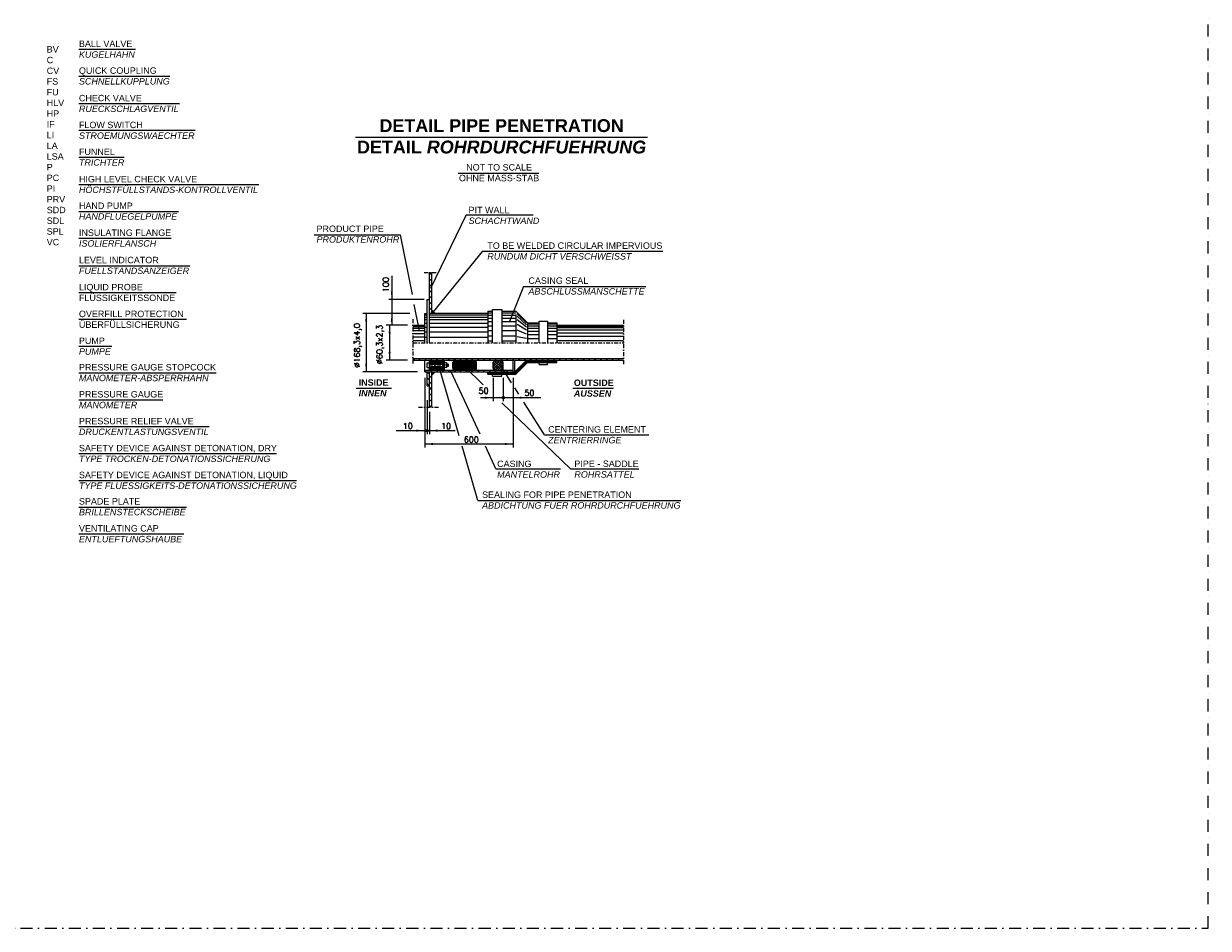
# Model space of a CAD drawing. Header units: inches. Extents: x -1548 to 30345, y -12744 to 2311.
# Tile 21 of 33: x 22970 to 30345, y -12744 to -7111. Entities that reach past the tile are written whole.
import ezdxf
from ezdxf.enums import TextEntityAlignment as Align

# ---------------------------------------------------------------- set-up
doc = ezdxf.new("R2010")
doc.units = ezdxf.units.IN
doc.header["$MEASUREMENT"] = 0
doc.linetypes.add('DASHDOT', pattern=[1, 0.5, -0.25, 0, -0.25])
doc.layers.get('0').update_dxf_attribs({"linetype": 'CONTINUOUS'})
for name, color, linetype in [('11', 7, 'CONTINUOUS'), ('17', 7, 'CONTINUOUS'), ('41', 7, 'CONTINUOUS'), ('44', 7, 'CONTINUOUS'), ('8', 7, 'CONTINUOUS')]:
    doc.layers.add(name, color=color, linetype=linetype)
doc.styles.add('ROMANS', font='ROMANS', dxfattribs={"height": 0.2})

msp = doc.modelspace()

# ---------------------------------------------------------------- hatches: boundary and pattern name
at = {"linetype": 'Continuous', "ltscale": 100}
h = msp.add_hatch(dxfattribs=at)
h.set_pattern_fill('ANSI32', color=256, scale=2.91334, style=0)
h.set_pattern_definition([(45, (17108.9712, 3176.2312), (-0.77251583, 0.77251583), []), (45, (17109.4862, 3176.2312), (-0.77251583, 0.77251583), [])])
h.paths.add_polyline_path([(25653.5, -9206.9), (25642.6, -9217.8), (25642.6, -9257.9), (25653.5, -9268.8), (25777.3, -9268.8), (25788.2, -9257.9), (25788.2, -9217.8), (25777.3, -9206.9)])

# ---------------------------------------------------------------- linework, layer by layer
at = {"linetype": 'Continuous'}
for p, q in [((23313.9, -7270.1), (23666.5, -7270.1)), ((23313.9, -7437), (23879.9, -7437)), ((23313.9, -7608.2), (23939.4, -7608.2)), ((23313.9, -7775.2), (24038, -7775.2)), ((25036.6, -7816.9), (26853.9, -7816.9)), ((23313.9, -7942.2), (23595.3, -7942.2)), ((25675.8, -8041.6), (26177.1, -8041.6)), ((23313.9, -8113.4), (24433.3, -8113.4)), ((23313.9, -8280.3), (23933.5, -8280.3)), ((23313.9, -8447.3), (23888.7, -8447.3)), ((23313.9, -8618.1), (24004.7, -8618.1)), ((23313.9, -8785.1), (23919.8, -8785.1)), ((23313.9, -8952), (23983.2, -8952)), ((23313.9, -9119), (23518.5, -9119)), ((23313.9, -9285.9), (24167.7, -9285.9)), ((25715.5, -9248.2), (25830.8, -9359.1)), ((23313.9, -9452.9), (23836.6, -9452.9)), ((25947.5, -9471.3), (26374.8, -9882.2)), ((23313.9, -9619.9), (24124, -9619.9)), ((23313.9, -9787.7), (24544.5, -9787.7)), ((26374.8, -9882.2), (26800.6, -9882.2)), ((23313.9, -9954.7), (24667.7, -9954.7)), ((23313.9, -10121.6), (23984.2, -10121.6)), ((23313.9, -10288.6), (23966.4, -10288.6))]:
    msp.add_line(p, q, dxfattribs=at)
at = {"layer": '17', "color": 3, "linetype": 'DASHDOT', "lineweight": 5, "ltscale": 150}
msp.add_lwpolyline([(15745.7, -12743.9), (30345.4, -12743.9), (30345.4, 2311), (15745.7, 2311)], close=True, dxfattribs=at)
at = {"layer": '41', "color": 7, "linetype": 'Continuous', "ltscale": 150}
for p, q in [((25261.6, -8681.1), (25261.6, -8988.4)), ((25462.9, -8828.1), (25243.4, -8828.1)), ((25355.2, -8915.5), (25243.4, -8915.5))]:
    msp.add_line(p, q, dxfattribs=at)
for points in [[(25268, -8777.2), (25261.6, -8828.1), (25255.2, -8777.2)], [(25096, -8966.5), (25102.4, -8915.5), (25108.7, -8966.5)], [(25255.2, -8966.5), (25261.6, -8915.5), (25268, -8966.5)], [(25241.7, -9039.4), (25248, -8988.4), (25254.4, -9039.4)], [(25254.4, -9155.9), (25248, -9206.9), (25241.7, -9155.9)], [(25108.7, -9228.7), (25102.4, -9279.7), (25096, -9228.7)], [(25842.9, -9433.6), (25893.9, -9440), (25842.9, -9446.3)], [(26068.7, -9446.3), (26017.7, -9440), (26068.7, -9433.6)], [(25415.5, -9638.5), (25466.5, -9644.9), (25415.5, -9651.3)], [(25546.6, -9651.3), (25495.7, -9644.9), (25546.6, -9638.5)], [(25517.5, -9734.6), (25466.5, -9728.2), (25517.5, -9721.8)], [(25966.7, -9734.6), (26017.7, -9728.2), (25966.7, -9721.8)]]:
    msp.add_solid(points, dxfattribs=at)
at = {"layer": '44', "linetype": 'Continuous', "ltscale": 150}
for p, q in [((25725.3, -8302.3), (25501.9, -8759.2)), ((25725.3, -8302.3), (26141.2, -8302.3)), ((24778.4, -8426.1), (25313, -8426.1)), ((25313, -8426.1), (25388.1, -8796.9)), ((25827.2, -8528.1), (25518.3, -8905.9)), ((25827.2, -8528.1), (26949.1, -8528.1)), ((26082.1, -8746.6), (25994.7, -8965.1)), ((26082.1, -8746.6), (26844.3, -8746.6)), ((25433.9, -9023.4), (25400.8, -8860)), ((25556, -9254.9), (25679.7, -9676.3)), ((25811.1, -9668.1), (25629.2, -9273.8)), ((25929.2, -9227.3), (26005.6, -9346.8)), ((25040.6, -9380.3), (25259.1, -9380.3)), ((26025.8, -9378.4), (26051.4, -9418.4)), ((26388, -9380.3), (26643, -9380.3)), ((26213.2, -9671.6), (26083.3, -9468.4)), ((26213.2, -9671.6), (26861.5, -9671.6)), ((25798.1, -10079.5), (25699.3, -9742.8)), ((25910.2, -9882.8), (25845.6, -9742.8)), ((25910.2, -9882.8), (26311.2, -9882.8))]:
    msp.add_line(p, q, dxfattribs=at)
at = {"layer": '44', "color": 7, "linetype": 'DASHDOT', "ltscale": 50}
for p, q in [((25463.2, -8660.6), (25541.5, -8660.6)), ((25393.7, -8951.9), (25393.7, -9248.1)), ((26704.7, -8955.3), (26704.7, -9242.6)), ((25393.7, -9097.6), (26704.7, -9097.6)), ((25617.7, -9237.8), (25474.6, -9237.8)), ((25428, -9499.2), (25551.6, -9499.2))]:
    msp.add_line(p, q, dxfattribs=at)
at = {"layer": '44', "color": 7, "linetype": 'Continuous', "ltscale": 150}
for p, q in [((25495.7, -9097.6), (25495.7, -8660.6)), ((25510.2, -8660.6), (25495.7, -8675.2)), ((25510.2, -8697), (25495.7, -8711.6)), ((25510.2, -8915.5), (25510.2, -8660.6)), ((25510.2, -8733.5), (25495.7, -8748)), ((25510.2, -8769.9), (25495.7, -8784.4)), ((25481.1, -9097.6), (25481.1, -8828.1)), ((25481.1, -8828.1), (25495.7, -8828.1)), ((25510.2, -8806.3), (25495.7, -8820.9)), ((25510.2, -8842.7), (25495.7, -8857.3)), ((25373.4, -8915.5), (25080.5, -8915.5)), ((25102.4, -8915.5), (25102.4, -9279.7)), ((25466.5, -8915.5), (25481.1, -8915.5)), ((25466.5, -9097.6), (25466.5, -8915.5)), ((25510.2, -8879.1), (25495.7, -8893.7)), ((25859.8, -8915.5), (25495.7, -8915.5)), ((25510.2, -8894.9), (25530.8, -8915.5)), ((25510.2, -8900.1), (25525.7, -8915.5)), ((25510.2, -8905.2), (25520.5, -8915.5)), ((25510.2, -8910.4), (25515.4, -8915.5)), ((25859.8, -8901), (25859.8, -9097.6)), ((25859.8, -8901), (25889, -8901)), ((25859.8, -8911.9), (25889, -8911.9)), ((25889, -9097.6), (25889, -8890.1)), ((25889, -8890.1), (25947.2, -8890.1)), ((25947.2, -8890.1), (25947.2, -9097.6)), ((25947.2, -8901), (26034.6, -8901)), ((25947.2, -8911.9), (26034.6, -8911.9)), ((26034.6, -8901), (26107.5, -8973.8)), ((26034.6, -8922.1), (26034.6, -9097.6)), ((26100.2, -8974.2), (26041.9, -8918.8)), ((25359.7, -8988.4), (25226.2, -8988.4)), ((25248, -8988.4), (25248, -9206.9)), ((25393.7, -8988.4), (25466.5, -8988.4)), ((25393.7, -8995.7), (25466.5, -8995.7)), ((25481.1, -8926.5), (25466.5, -8926.5)), ((25481.1, -8941), (25466.5, -8941)), ((25481.1, -8955.6), (25466.5, -8955.6)), ((25481.1, -8977.5), (25466.5, -8977.5)), ((25859.8, -8926.5), (25495.7, -8926.5)), ((25859.8, -8941), (25495.7, -8941)), ((25859.8, -8955.6), (25495.7, -8955.6)), ((25859.8, -8977.5), (25495.7, -8977.5)), ((25859.8, -8926.5), (25889, -8926.5)), ((25859.8, -8944.7), (25889, -8944.7)), ((25859.8, -8966.5), (25889, -8966.5)), ((25859.8, -8992), (25889, -8992)), ((25947.2, -8926.5), (26034.6, -8926.5)), ((25947.2, -8944.7), (26034.6, -8944.7)), ((25947.2, -8966.5), (26034.6, -8966.5)), ((25947.2, -8992), (26034.6, -8992)), ((26100.2, -8985.5), (26041.9, -8933)), ((26100.2, -9001), (26041.9, -8956.1)), ((26100.2, -9020.3), (26041.9, -8984.5)), ((26107.5, -8973.8), (26180.3, -8973.8)), ((26107.5, -8978.5), (26107.5, -9097.6)), ((26107.5, -8981.1), (26180.3, -8981.1)), ((26107.5, -8992), (26180.3, -8992)), ((26180.3, -8962.9), (26231.3, -8962.9)), ((26180.3, -9097.6), (26180.3, -8962.9)), ((26231.3, -8962.9), (26231.3, -9097.6)), ((26231.3, -8973.8), (26289.6, -8973.8)), ((26231.3, -8981.1), (26289.6, -8981.1)), ((26231.3, -8992), (26289.6, -8992)), ((26289.6, -8973.8), (26289.6, -9097.6)), ((26289.6, -8988.4), (26704.7, -8988.4)), ((26289.6, -8995.7), (26704.7, -8995.7)), ((25393.7, -9006.6), (25466.5, -9006.6)), ((25393.7, -9021.2), (25466.5, -9021.2)), ((25393.7, -9039.4), (25466.5, -9039.4)), ((25393.7, -9061.2), (25466.5, -9061.2)), ((25481.1, -9002.9), (25466.5, -9002.9)), ((25481.1, -9032.1), (25466.5, -9032.1)), ((25481.1, -9064.9), (25466.5, -9064.9)), ((25859.8, -9002.9), (25495.7, -9002.9)), ((25859.8, -9032.1), (25495.7, -9032.1)), ((25859.8, -9064.9), (25495.7, -9064.9)), ((25859.8, -9021.2), (25889, -9021.2)), ((25859.8, -9053.9), (25889, -9053.9)), ((25947.2, -9021.2), (26034.6, -9021.2)), ((25947.2, -9053.9), (26034.6, -9053.9)), ((26100.2, -9043.6), (26041.9, -9019.2)), ((26100.2, -9070.9), (26041.9, -9061.3)), ((26107.5, -9006.6), (26180.3, -9006.6)), ((26107.5, -9024.8), (26180.3, -9024.8)), ((26107.5, -9046.6), (26180.3, -9046.6)), ((26231.3, -9006.6), (26289.6, -9006.6)), ((26231.3, -9024.8), (26289.6, -9024.8)), ((26231.3, -9046.6), (26289.6, -9046.6)), ((26289.6, -9002.9), (26704.7, -9002.9)), ((26289.6, -9017.5), (26704.7, -9017.5)), ((26289.6, -9035.7), (26704.7, -9035.7)), ((26289.6, -9057.6), (26704.7, -9057.6)), ((25393.7, -9083.1), (25466.5, -9083.1)), ((25859.8, -9086.7), (25889, -9086.7)), ((25947.2, -9086.7), (26034.6, -9086.7)), ((26107.5, -9072.1), (26180.3, -9072.1)), ((26231.3, -9072.1), (26289.6, -9072.1)), ((26289.6, -9083.1), (26704.7, -9083.1)), ((25359.7, -9206.9), (25226.2, -9206.9)), ((25393.7, -9206.9), (25404.6, -9196)), ((25393.7, -9196), (26704.7, -9196)), ((25393.7, -9206.9), (26704.7, -9206.9)), ((25430.1, -9206.9), (25441, -9196)), ((25466.5, -9206.9), (25477.5, -9196)), ((25466.5, -9279.7), (25466.5, -9206.9)), ((25495.7, -9268.8), (25495.7, -9206.9)), ((25495.7, -9208.7), (25590.3, -9208.7)), ((25495.7, -9213.1), (25590.3, -9213.1)), ((25495.7, -9217.4), (25590.3, -9217.4)), ((25502.9, -9206.9), (25513.9, -9196)), ((25539.4, -9206.9), (25550.3, -9196)), ((25575.8, -9206.9), (25586.7, -9196)), ((25590.3, -9268.8), (25590.3, -9206.9)), ((25612.2, -9206.9), (25623.1, -9196)), ((25642.6, -9217.8), (25653.5, -9206.9)), ((25642.6, -9257.9), (25642.6, -9217.8)), ((25648.6, -9206.9), (25659.5, -9196)), ((25685, -9206.9), (25696, -9196)), ((25721.4, -9206.9), (25732.4, -9196)), ((25757.9, -9206.9), (25768.8, -9196)), ((25788.2, -9217.8), (25777.3, -9206.9)), ((25788.2, -9257.9), (25788.2, -9217.8)), ((25794.3, -9206.9), (25805.2, -9196)), ((25830.7, -9206.9), (25841.6, -9196)), ((25867.1, -9206.9), (25878, -9196)), ((25893.9, -9248.7), (25935.7, -9206.9)), ((25893.9, -9233.3), (25920.2, -9206.9)), ((25893.9, -9217.8), (25904.8, -9206.9)), ((25945, -9268.8), (25893.9, -9217.8)), ((25893.9, -9257.9), (25893.9, -9217.8)), ((25897, -9261), (25948, -9210)), ((25952.6, -9261), (25901.6, -9210)), ((25903.5, -9206.9), (25914.5, -9196)), ((25904.7, -9268.7), (25955.8, -9217.7)), ((25955.8, -9248.7), (25913.9, -9206.9)), ((25955.8, -9233.3), (25929.4, -9206.9)), ((25940, -9206.9), (25950.9, -9196)), ((25955.8, -9217.8), (25944.8, -9206.9)), ((25955.8, -9257.9), (25955.8, -9217.8)), ((25976.4, -9206.9), (25987.3, -9196)), ((26012.8, -9206.9), (26023.7, -9196)), ((26017.7, -9279.7), (26017.7, -9206.9)), ((26028.6, -9279.7), (26028.6, -9206.9)), ((26028.6, -9279.7), (26101.4, -9206.9)), ((26030.1, -9283.4), (26102.9, -9210.5)), ((26031.6, -9287), (26104.5, -9214.2)), ((26033.1, -9290.6), (26106, -9217.8)), ((26049.2, -9206.9), (26060.1, -9196)), ((26085.6, -9206.9), (26096.5, -9196)), ((26102.9, -9210.5), (26289.6, -9210.5)), ((26104.5, -9214.2), (26289.6, -9214.2)), ((26106, -9217.8), (26289.6, -9217.8)), ((26122, -9206.9), (26133, -9196)), ((26158.5, -9206.9), (26169.4, -9196)), ((26194.9, -9206.9), (26205.8, -9196)), ((26231.3, -9206.9), (26242.2, -9196)), ((26267.7, -9206.9), (26278.6, -9196)), ((26289.6, -9221.5), (26289.6, -9206.9)), ((26304.1, -9206.9), (26315, -9196)), ((26340.5, -9206.9), (26351.5, -9196)), ((26377, -9206.9), (26387.9, -9196)), ((26413.4, -9206.9), (26424.3, -9196)), ((26449.8, -9206.9), (26460.7, -9196)), ((26486.2, -9206.9), (26497.1, -9196)), ((26522.6, -9206.9), (26533.5, -9196)), ((26559, -9206.9), (26570, -9196)), ((26595.5, -9206.9), (26606.4, -9196)), ((26631.9, -9206.9), (26642.8, -9196)), ((26668.3, -9206.9), (26679.2, -9196)), ((25422.7, -9279.7), (25080.5, -9279.7)), ((25466.5, -9268.8), (26017.7, -9268.8)), ((25466.5, -9279.7), (25477.5, -9268.8)), ((25466.5, -9279.7), (26028.6, -9279.7)), ((25481.1, -9223.3), (25495.7, -9223.3)), ((25481.1, -9252.4), (25481.1, -9223.3)), ((25481.1, -9252.4), (25495.7, -9252.4)), ((25481.1, -9279.7), (25495.7, -9294.3)), ((25481.1, -9367.1), (25481.1, -9279.7)), ((25495.7, -9221.8), (25590.3, -9221.8)), ((25495.7, -9226.2), (25590.3, -9226.2)), ((25495.7, -9230.6), (25590.3, -9230.6)), ((25495.7, -9245.1), (25590.3, -9245.1)), ((25495.7, -9249.5), (25590.3, -9249.5)), ((25495.7, -9253.9), (25590.3, -9253.9)), ((25495.7, -9258.2), (25590.3, -9258.2)), ((25495.7, -9262.6), (25590.3, -9262.6)), ((25495.7, -9267), (25590.3, -9267)), ((25495.7, -9499.2), (25495.7, -9279.7)), ((25502.9, -9279.7), (25513.9, -9268.8)), ((25510.2, -9284.9), (25515.4, -9279.7)), ((25510.2, -9290), (25520.5, -9279.7)), ((25510.2, -9295.2), (25525.7, -9279.7)), ((25510.2, -9300.3), (25530.8, -9279.7)), ((25510.2, -9499.2), (25510.2, -9279.7)), ((25539.4, -9279.7), (25550.3, -9268.8)), ((25575.8, -9279.7), (25586.7, -9268.8)), ((25604.9, -9223.3), (25590.3, -9223.3)), ((25604.9, -9252.4), (25590.3, -9252.4)), ((25604.9, -9252.4), (25604.9, -9223.3)), ((25612.5, -9230.6), (25604.9, -9230.6)), ((25612.5, -9245.1), (25604.9, -9245.1)), ((25612.2, -9279.7), (25623.1, -9268.8)), ((25612.5, -9230.6), (25612.5, -9245.1)), ((25642.6, -9257.9), (25653.5, -9268.8)), ((25648.6, -9279.7), (25659.5, -9268.8)), ((25685, -9279.7), (25696, -9268.8)), ((25721.4, -9279.7), (25732.4, -9268.8)), ((25757.9, -9279.7), (25768.8, -9268.8)), ((25788.2, -9257.9), (25777.3, -9268.8)), ((25794.3, -9279.7), (25805.2, -9268.8)), ((25830.7, -9279.7), (25841.6, -9268.8)), ((25859.8, -9294.3), (25859.8, -9279.7)), ((25859.8, -9283.4), (26030.1, -9283.4)), ((25859.8, -9287), (26031.6, -9287)), ((25859.8, -9290.6), (26033.1, -9290.6)), ((25867.1, -9279.7), (25878, -9268.8)), ((25929.5, -9268.8), (25893.9, -9233.1)), ((25914.1, -9268.8), (25893.9, -9248.6)), ((25893.9, -9257.9), (25904.8, -9268.8)), ((25903.5, -9279.7), (25914.5, -9268.8)), ((25920.1, -9268.8), (25955.8, -9233.2)), ((25935.6, -9268.8), (25955.8, -9248.6)), ((25940, -9279.7), (25950.9, -9268.8)), ((25955.8, -9257.9), (25944.8, -9268.8)), ((25976.4, -9279.7), (25987.3, -9268.8)), ((26012.8, -9279.7), (26017.7, -9274.8)), ((26034.6, -9294.3), (26107.5, -9221.5)), ((26107.5, -9221.5), (26289.6, -9221.5)), ((26180.3, -9232.4), (26180.3, -9221.5)), ((26180.3, -9232.4), (26231.3, -9232.4)), ((26231.3, -9232.4), (26231.3, -9221.5)), ((25466.5, -9315.8), (25466.5, -9750)), ((25481.1, -9316.1), (25495.7, -9330.7)), ((25481.1, -9352.6), (25495.7, -9367.1)), ((25495.7, -9317.2), (25510.2, -9302.6)), ((25495.7, -9353.6), (25510.2, -9339)), ((25859.8, -9294.3), (26034.6, -9294.3)), ((25889, -9305.2), (25889, -9294.3)), ((25889, -9305.2), (25947.2, -9305.2)), ((25893.9, -9316.9), (25893.9, -9461.8)), ((25947.2, -9305.2), (25947.2, -9294.3)), ((25955.8, -9316.9), (25955.8, -9461.8)), ((26017.7, -9316.9), (26017.7, -9750)), ((25481.1, -9367.1), (25495.7, -9367.1)), ((25495.7, -9390), (25510.2, -9375.4)), ((25495.7, -9426.4), (25510.2, -9411.8)), ((26189, -9440), (25813.2, -9440)), ((25481.1, -9454.5), (25481.1, -9666.8)), ((25495.7, -9462.8), (25510.2, -9448.3)), ((25495.7, -9499.2), (25510.2, -9484.7)), ((25495.7, -9527.2), (25495.7, -9666.8)), ((25289.3, -9644.9), (25657.3, -9644.9)), ((25466.5, -9728.2), (26017.7, -9728.2))]:
    msp.add_line(p, q, dxfattribs=at)
at = {"layer": '44', "linetype": 'Continuous'}
msp.add_line((25798.1, -10079.5), (27060.6, -10079.5), dxfattribs=at)
at = {"layer": '44', "color": 7, "linetype": 'Continuous', "ltscale": 150}
for centre, radius in [((25955.8, -9440), 7.28), ((25955.8, -9440), 3.64), ((25481.1, -9644.9), 7.28), ((25481.1, -9644.9), 3.64)]:
    msp.add_circle(centre, radius, dxfattribs=at)

# ---------------------------------------------------------------- texts
at = {"layer": '11', "linetype": 'Continuous', "char_height": 40, "attachment_point": 1, "style": 'ROMANS'}
for s, insert, width in [('{\\fArial|b0|i0|c0|p34;BALL VALVE \\fArial|b0|i1|c0|p34;KUGELHAHN}', (23313.9, -7216.2), 357.395), ('{\\fArial|b0|i0|c0|p34;QUICK COUPLING \\fArial|b0|i1|c0|p34;SCHNELLKUPPLUNG\\H1.0215x; }', (23313.9, -7383.3), 498.333)]:
    msp.add_mtext(s, dxfattribs=dict(at, insert=insert, width=width))
at = {"layer": '41', "color": 7, "linetype": 'Continuous', "ltscale": 150, "style": 'ROMANS'}
msp.add_text('100', height=36.42, rotation=90, dxfattribs=at).set_placement((25224.3, -8782.8), align=Align.MIDDLE_LEFT)
at = {"layer": '44', "color": 7, "linetype": 'Continuous', "ltscale": 150, "style": 'ROMANS'}
for s, p in [('%%C168,3x4,0', (25063.1, -9252.4)), ('%%C60,3x2,3', (25203.1, -9231.5))]:
    msp.add_text(s, height=36.417, rotation=90, dxfattribs=at).set_placement(p)
for s, p in [('50', (25802.3, -9415.2)), ('50', (26087.2, -9428.6)), ('10', (25330.3, -9634.1)), ('10', (25568, -9634.7)), ('600', (25709.8, -9719.4))]:
    msp.add_text(s, height=36.42, dxfattribs=at).set_placement(p)
at = {"layer": '44', "linetype": 'Continuous', "ltscale": 150, "style": 'ROMANS'}
msp.add_text('50', height=36.42, dxfattribs=at).set_placement((25802.3, -9415.2))
at = {"layer": '44', "linetype": 'Continuous', "style": 'ROMANS'}
for s, insert, char_height, width, attachment_point in [('{\\fArial|b1|i0|c0|p34;DETAIL PIPE PENETRATION DETAIL \\fArial|b1|i1|c0|p34;ROHRDURCHFUEHRUNG\\H1.0213x; }', (25945.2, -7705.9), 80, 1895.369, 2), ('{\\fArial|b0|i0|c0|p34;NOT TO SCALE OHNE MASS-STAB\\H1.0222x; }', (25929.8, -7985.4), 40, 565.287, 2), ('{\\fArial|b0|i0|c0|p34;PIT WALL \\fArial|b0|i1|c0|p34;SCHACHTWAND}', (25739.8, -8251.3), 40, 379.775, 1), ('{\\fArial|b0|i0|c0|p34;PRODUCT PIPE \\fArial|b0|i1|c0|p34;PRODUKTENROHR\\H1.0215x; }', (24793, -8367.9), 40, 457.811, 1), ('{\\fArial|b0|i0|c0|p34;TO BE WELDED CIRCULAR IMPERVIOUS \\fArial|b0|i1|c0|p34;RUNDUM DICHT VERSCHWEISST\\H1.0215x; }', (25856.4, -8473.1), 40, 1112.053, 1), ('{\\fArial|b0|i0|c0|p34;CASING SEAL \\fArial|b0|i1|c0|p34;ABSCHLUSSMANSCHETTE\\H1.0213x; }', (26112.3, -8691), 40, 650.299, 1), ('{\\fArial|b1|i0|c0|p34;INSIDE \\fArial|b1|i1|c0|p34;INNEN\\H1.0043x; }', (25055.2, -9325.5), 40, 159.54, 1), ('{\\fArial|b1|i0|c0|p34;OUTSIDE \\fArial|b1|i1|c0|p34;AUSSEN\\H1.0213x; }', (26395.3, -9327), 40, 213.298, 1), ('{\\fArial|b0|i0|c0|p34;CENTERING ELEMENT \\fArial|b0|i1|c0|p34;ZENTRIERRINGE\\H1.0213x; }', (26235.1, -9617.2), 40, 650.991, 1), ('{\\fArial|b0|i0|c0|p34;CASING \\fArial|b0|i1|c0|p34;MANTELROHR\\H1.0213x; }', (25917.5, -9831.8), 40, 339.89, 1), ('{\\fArial|b0|i0|c0|p34;PIPE - SADDLE \\fArial|b0|i1|c0|p34;ROHRSATTEL\\H1.0213x; }', (26398.4, -9831.2), 40, 414.047, 1), ('{\\fArial|b0|i0|c0|p34;SEALING FOR PIPE PENETRATION \\fArial|b0|i1|c0|p34;ABDICHTUNG FUER ROHRDURCHFUEHRUNG\\H1.0215x; }', (25823.9, -10024), 40, 1262.538, 1)]:
    msp.add_mtext(s, dxfattribs=dict(at, insert=insert, char_height=char_height, width=width, attachment_point=attachment_point))
at = {"layer": '8', "linetype": 'Continuous', "char_height": 40, "attachment_point": 1, "style": 'ROMANS'}
for s, insert, width in [('{\\fArial|b0|i0|c0|p34;BV C \\H3.5171x; \\H0.28433x;CV \\H2.7143x; \\H0.36842x;FS\\H2.9819x; \\H0.33536x;\\PFU \\H2.8756x; \\H0.34775x;HLV \\H2.8748x; \\H0.34785x;HP \\H2.8751x; \\H0.34782x;IF\\H2.875x; \\H0.34783x;\\PLI\\H2.875x; \\H0.34783x;\\PLA\\H2.875x; \\H0.34783x;\\PLSA\\H2.8921x; \\H0.34578x;\\PP \\H2.9056x; \\H0.34417x;PC \\H2.8819x; \\H0.347x;PI \\H2.9089x; \\H0.34377x;PRV \\H2.8637x; \\H0.3492x;SDD \\H2.8958x; \\H0.34532x;SDL \\H2.9213x; \\H0.34231x;SPL \\H2.9128x; \\H0.34331x;VC\\H2.9157x; }', (23113.3, -7250.9), 107.207), ('{\\fArial|b0|i0|c0|p34;CHECK VALVE \\fArial|b0|i1|c0|p34;RUECKSCHLAGVENTIL\\H1.0213x; }', (23313.9, -7554.4), 531.667), ('{\\fArial|b0|i0|c0|p34;FLOW SWITCH \\fArial|b0|i1|c0|p34;STROEMUNGSWAECHTER\\H1.0215x; }', (23313.9, -7721.5), 601.667), ('{\\fArial|b0|i0|c0|p34;FUNNEL\\P\\fArial|b0|i1|c0|p34;TRICHTER}', (23313.9, -7888.5), 601.667), ('{\\fArial|b0|i0|c0|p34;HIGH LEVEL CHECK VALVE \\fArial|b0|i1|c0|p34;HÖCHSTFÜLLSTANDS-KONTROLLVENTIL\\H1.2055x; }', (23313.9, -8058.9), 882.119), ('{\\fArial|b0|i0|c0|p34;HAND PUMP \\fArial|b0|i1|c0|p34;HANDFLUEGELPUMPE}', (23313.9, -8224.5), 528.333), ('{\\fArial|b0|i0|c0|p34;INSULATING FLANGE \\fArial|b0|i1|c0|p34;ISOLIERFLANSCH\\H1.0213x; }', (23313.9, -8392.6), 668.563), ('{\\fArial|b0|i0|c0|p34;\\C7;LEVEL INDICATOR        \\fArial|b0|i1|c0|p34;FUELLSTANDSANZEIGER\\H1.0215x; }', (23313.9, -8562.8), 585), ('{\\fArial|b0|i0|c0|p34;LIQUID PROBE\\PFLÜSSIGKEITSSONDE\\H1.2057x; }', (23313.9, -8731.4), 670.656), ('{\\fArial|b0|i0|c0|p34;OVERFILL PROTECTION\\PÜBERFÜLLSICHERUNG\\H1.2057x; }', (23313.9, -8898.3), 670.656), ('{\\fArial|b0|i0|c0|p34;PUMP \\fArial|b0|i1|c0|p34;PUMPE}', (23313.9, -9065.3), 168.333), ('{\\fArial|b0|i0|c0|p34;PRESSURE GAUGE STOPCOCK \\fArial|b0|i1|c0|p34;MANOMETER-ABSPERRHAHN\\H1.0215x; }', (23313.9, -9230.4), 865.747), ('{\\fArial|b0|i0|c0|p34;PRESSURE GAUGE \\fArial|b0|i1|c0|p34;MANOMETER\\H1.0213x; }', (23313.9, -9398.6), 601.161), ('{\\fArial|b0|i0|c0|p34;PRESSURE RELIEF VALVE \\fArial|b0|i1|c0|p34;DRUCKENTLASTUNGSVENTIL\\H1.0213x; }', (23313.9, -9565.7), 812.609), ('{\\fArial|b0|i0|c0|p34;SAFETY DEVICE AGAINST DETONATION, DRY \\fArial|b0|i1|c0|p34;TYPE TROCKEN-DETONATIONSSICHERUNG\\H1.0215x; }', (23313.9, -9733.8), 1283.333), ('{\\fArial|b0|i0|c0|p34;SAFETY DEVICE AGAINST DETONATION, LIQUID \\fArial|b0|i1|c0|p34;TYPE FLUESSIGKEITS-DETONATIONSSICHERUNG\\H1.0215x; }', (23313.9, -9901.1), 1388.915), ('{\\fArial|b0|i0|c0|p34;SPADE PLATE \\fArial|b0|i1|c0|p34;BRILLENSTECKSCHEIBE\\H1.0213x; }', (23313.9, -10065.3), 578.333), ('{\\fArial|b0|i0|c0|p34;VENTILATING CAP \\fArial|b0|i1|c0|p34;ENTLUEFTUNGSHAUBE\\H1.0213x; }', (23313.9, -10233.7), 555)]:
    msp.add_mtext(s, dxfattribs=dict(at, insert=insert, width=width))

doc.saveas('drawing.dxf')
